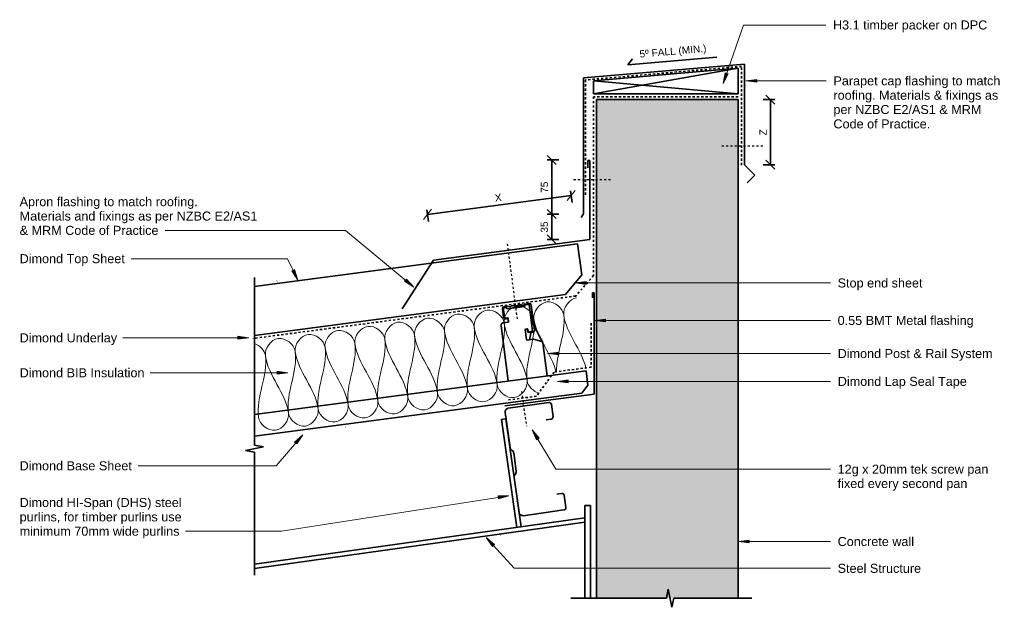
# Model space of a CAD drawing. Header units: millimetres. Extents: x -1148 to 860, y 2425 to 9080.
# Tile 2 of 2: x -1148 to 215, y 8267 to 9080. Entities that reach past the tile are written whole.
import ezdxf

# ---------------------------------------------------------------- set-up
doc = ezdxf.new("R2010")
doc.units = ezdxf.units.MM
doc.linetypes.add('Dash', pattern=[6, 3, -3])
for name, color, linetype, lineweight in [('A-DETL', 90, 'Continuous', 18), ('A-DETL-GENF', 92, 'Continuous', 18), ('A-DETL-MEDM', 33, 'Continuous', 35), ('Advanced Standard System_dwg', 8, 'Continuous', 18), ('G-ANNO-TEXT', 231, 'Continuous', 9)]:
    doc.layers.add(name, color=color, linetype=linetype, lineweight=lineweight)
doc.styles.add('Arial', font='arial.ttf', dxfattribs={"height": 10})
doc.styles.add('Arial_1', font='arial.ttf', dxfattribs={"height": 12.5})

# ---------------------------------------------------------------- blocks, each defined once
blk = doc.blocks.new('Advanced Standard System_dwg__ArchTick-320487-Parapet Detail')
at = {"lineweight": 18}
blk.add_line((-0.5, -0.5), (0.5, 0.5), dxfattribs=at)

msp = doc.modelspace()

# ---------------------------------------------------------------- hatches: boundary and pattern name
at = {"layer": 'A-DETL-GENF'}
for points in [[(-172.7, 8997), (-173.2, 8994.5), (-171.9, 8996.7)], [(-142.3, 8988.9), (-144.8, 8988.5), (-142.3, 8988.1)], [(-792, 8719), (-792.7, 8718.5), (-790.9, 8716.7)], [(-597.8, 8715.7), (-598.5, 8715.2), (-596.8, 8713.3)], [(-826.2, 8639.3), (-826.2, 8638.5), (-823.7, 8638.9)], [(-416.9, 8618.5), (-419.4, 8618.1), (-416.9, 8617.7)], [(-416.9, 8578.7), (-419.4, 8578.3), (-416.9, 8577.8)], [(-696.4, 8517.6), (-697.8, 8515.4), (-697, 8515.1)], [(-461.3, 8413), (-461.3, 8412.1), (-458.8, 8412.5)], [(-481.6, 8365.9), (-483.3, 8367.8), (-482.3, 8365.5)], [(-151.2, 8357.8), (-153.7, 8357.4), (-151.2, 8357)]]:
    msp.add_hatch(color=7, dxfattribs=at).paths.add_polyline_path(points)
h = msp.add_hatch(dxfattribs=at)
h.set_pattern_fill('FP_1', color=8, style=0, pattern_type=2)
h.set_pattern_definition([(50, (-2434.893, 7888.537), (36.4365, -3.1877), [3.81, -41.91]), (355, (-2434.893, 7888.537), (-7.04845, 38.2117), [3.048, -33.528]), (100.451, (-2431.857, 7888.27), (29.38857, 35.02294), [3.238, -35.618]), (46.184, (-2434.893, 7898.697), (54.21606, -8.4084), [5.715, -62.865]), (96.636, (-2430.375, 7897.996), (47.4805, 49.4854), [4.857, -53.427]), (351.184, (-2434.893, 7898.697), (47.481, 49.4846), [4.572, -50.292]), (21, (-2429.813, 7896.157), (30.32265, -20.4528), [3.81, -41.91]), (326, (-2429.813, 7896.157), (12.3607, 36.8379), [3.048, -33.528]), (71.451, (-2427.286, 7894.453), (42.6833, 16.3839), [3.238, -35.618]), (37.5, (-2434.893, 7888.537), (0.61807, 16.91082), [1.676, -31.445, 1.676, -32.36, -33.655]), (37.5, (-2434.893, 7888.537), (0.61807, 16.91082), [-67.157, 0, -33.655]), (37.5, (-2434.893, 7888.537), (0.61807, 16.91082), [0, -67.158, 1.676, -31.979]), (7.5, (-2434.893, 7888.537), (13.36414, 20.03578), [1.676, -17.729, 1.676, -30.683, -12.827]), (7.5, (-2434.893, 7888.537), (13.36414, 20.03578), [-51.764, 0, -12.827]), (7.5, (-2434.893, 7888.537), (13.36414, 20.03578), [0, -51.765, 1.676, -11.151]), (327.5, (-2446.221, 7888.537), (27.11816, -1.14606), [1.676, -11.024, 1.676, -37.948, -52.578]), (327.5, (-2446.221, 7888.537), (27.11816, -1.14606), [-52.324, 0, -52.578]), (327.5, (-2446.221, 7888.537), (27.11816, -1.14606), [0, -52.324, 1.676, -50.902]), (317.5, (-2451.3, 7888.537), (29.6258, 5.08507), [1.676, -14.834, 1.676, -24.638, -37.338]), (317.5, (-2451.3, 7888.537), (29.6258, 5.08507), [-42.824, 0, -37.338]), (317.5, (-2451.3, 7888.537), (29.6258, 5.08507), [0, -42.824, 1.676, -35.662])])
h.paths.add_polyline_path([(-153.7, 8279), (-153.7, 8969), (-349.7, 8969), (-349.7, 8279)])
at = {"layer": 'G-ANNO-TEXT'}
for points in [[(-174.5, 8991.4), (-167.6, 9004.9), (-171.4, 9006.2)], [(-142.8, 8995), (-127.8, 8993.1), (-127.8, 8997)], [(-762.9, 8719.4), (-767.7, 8733.8), (-771.2, 8732)], [(-602.3, 8709.7), (-612.6, 8720.8), (-615.1, 8717.8)], [(-379, 8715.3), (-364, 8713.4), (-364, 8717.3)], [(-352.2, 8663.4), (-337.2, 8661.4), (-337.2, 8665.4)], [(-830.9, 8639.5), (-845.9, 8641.5), (-845.9, 8637.5)], [(-416.9, 8617.6), (-401.9, 8615.7), (-401.9, 8619.6)], [(-776.7, 8591.1), (-791.7, 8593.1), (-791.7, 8589.1)], [(-403.7, 8579.1), (-388.7, 8577.1), (-388.7, 8581.1)], [(-756, 8505.3), (-767.3, 8495.2), (-764.3, 8492.6)], [(-438.4, 8512.3), (-432.5, 8498.4), (-429.1, 8500.4)], [(-470.8, 8421), (-485.9, 8420.6), (-485.3, 8416.7)], [(-502.1, 8363.2), (-493.5, 8350.7), (-490.6, 8353.4)], [(-153.1, 8357.6), (-138.1, 8355.6), (-138.1, 8359.6)]]:
    msp.add_hatch(color=7, dxfattribs=at).paths.add_polyline_path(points)

# ---------------------------------------------------------------- linework, layer by layer
at = {"layer": 'A-DETL', "linetype": 'Dash', "lineweight": 35}
for p, q in [((-148.9, 9015.1), (-364.8, 8996.3)), ((-148.9, 8878.4), (-148.9, 9015.1)), ((-364.8, 8996.3), (-364.8, 8836.5)), ((-153.6, 8973.1), (-353.7, 8973.1)), ((-353.7, 8973.1), (-353.7, 8725.5)), ((-353.7, 8725.5), (-378.3, 8697.3)), ((-378.3, 8697.3), (-822.8, 8638.8)), ((-356.8, 8659.7), (-356.8, 8598.8)), ((-356.8, 8598.8), (-408.3, 8592.1)), ((-408.3, 8592.1), (-432.8, 8558.6)), ((-432.8, 8558.6), (-471.4, 8553.5))]:
    msp.add_line(p, q, dxfattribs=at)
at = {"layer": 'A-DETL', "linetype": 'Dash', "lineweight": 25}
for p, q in [((-119.2, 8904.5), (-177.2, 8904.5)), ((-381.2, 8858.5), (-327.2, 8858.5)), ((-459, 8665.5), (-472.7, 8769.5)), ((-453.4, 8565.2), (-446.6, 8517.2))]:
    msp.add_line(p, q, dxfattribs=at)
at = {"layer": 'A-DETL'}
for points in [[(-395, 8671.2), (-396.3, 8680.9), (-386.9, 8693.3), (-377.1, 8694.7)], [(-477.5, 8660), (-478.9, 8669.7), (-461.2, 8694.3), (-437.6, 8675.3), (-436.3, 8665.6)], [(-436.3, 8665.6), (-437.6, 8675.3), (-419.9, 8699.9), (-396.3, 8680.9), (-395, 8671.2)], [(-601.4, 8643.1), (-602.7, 8652.8), (-585.1, 8677.4), (-561.4, 8658.4), (-560.1, 8648.7)], [(-560.1, 8648.7), (-561.4, 8658.4), (-543.8, 8683.1), (-520.2, 8664.1), (-518.8, 8654.3)], [(-518.8, 8654.3), (-520.2, 8664.1), (-502.5, 8688.7), (-478.9, 8669.7), (-477.5, 8660)], [(-395, 8671.2), (-391.4, 8644.8), (-406, 8618.1), (-404.9, 8591.7)], [(-364.2, 8597.4), (-370.2, 8623.1), (-391.4, 8644.8), (-395, 8671.2)], [(-684, 8631.8), (-685.3, 8641.5), (-667.6, 8666.2), (-644, 8647.2), (-642.7, 8637.4)], [(-642.7, 8637.4), (-644, 8647.2), (-626.3, 8671.8), (-602.7, 8652.8), (-601.4, 8643.1)], [(-518.8, 8654.3), (-515, 8626), (-532.1, 8597.3), (-528.2, 8568.9)], [(-486.9, 8574.6), (-490.8, 8602.9), (-515, 8626), (-518.8, 8654.3)], [(-477.5, 8660), (-473.7, 8631.6), (-490.8, 8602.9), (-486.9, 8574.6)], [(-445.6, 8580.2), (-449.5, 8608.6), (-473.7, 8631.6), (-477.5, 8660)], [(-436.3, 8665.6), (-432.4, 8637.2), (-449.5, 8608.6), (-445.6, 8580.2)], [(-405.4, 8591.6), (-411.4, 8617.4), (-432.7, 8639.2), (-436.3, 8665.6)], [(-807.8, 8614.9), (-809.1, 8624.7), (-791.5, 8649.3), (-767.9, 8630.3), (-766.5, 8620.6)], [(-766.5, 8620.6), (-767.9, 8630.3), (-750.2, 8654.9), (-726.6, 8635.9), (-725.3, 8626.2)], [(-725.3, 8626.2), (-726.6, 8635.9), (-708.9, 8660.5), (-685.3, 8641.5), (-684, 8631.8)], [(-601.4, 8643.1), (-597.5, 8614.7), (-614.7, 8586.1), (-610.8, 8557.7)], [(-569.5, 8563.3), (-573.4, 8591.7), (-597.5, 8614.7), (-601.4, 8643.1)], [(-560.1, 8648.7), (-556.2, 8620.3), (-573.4, 8591.7), (-569.5, 8563.3)], [(-528.2, 8568.9), (-532.1, 8597.3), (-556.2, 8620.3), (-560.1, 8648.7)], [(-822.8, 8631.6), (-815.5, 8628.8), (-808.8, 8621.9), (-807.8, 8614.9)], [(-725.3, 8626.2), (-721.4, 8597.8), (-738.5, 8569.2), (-734.6, 8540.8)], [(-693.4, 8546.4), (-697.2, 8574.8), (-721.4, 8597.8), (-725.3, 8626.2)], [(-684, 8631.8), (-680.1, 8603.4), (-697.2, 8574.8), (-693.4, 8546.4)], [(-652.1, 8552.1), (-655.9, 8580.4), (-680.1, 8603.4), (-684, 8631.8)], [(-642.7, 8637.4), (-638.8, 8609.1), (-655.9, 8580.4), (-652.1, 8552.1)], [(-610.8, 8557.7), (-614.7, 8586.1), (-638.8, 8609.1), (-642.7, 8637.4)], [(-807.8, 8614.9), (-804, 8586.6), (-821.1, 8557.9), (-817.2, 8529.5)], [(-775.9, 8535.2), (-779.8, 8563.5), (-804, 8586.6), (-807.8, 8614.9)], [(-766.5, 8620.6), (-762.7, 8592.2), (-779.8, 8563.5), (-775.9, 8535.2)], [(-734.6, 8540.8), (-738.5, 8569.2), (-762.7, 8592.2), (-766.5, 8620.6)], [(-528.2, 8568.9), (-526.9, 8559.2), (-503.3, 8540.2), (-485.6, 8564.8), (-486.9, 8574.6)], [(-486.9, 8574.6), (-485.6, 8564.8), (-462, 8545.8), (-444.3, 8570.5), (-445.6, 8580.2)], [(-445.6, 8580.2), (-444.6, 8572.5), (-437, 8565), (-428.8, 8562.8)], [(-652.1, 8552.1), (-650.7, 8542.3), (-627.1, 8523.3), (-609.5, 8548), (-610.8, 8557.7)], [(-610.8, 8557.7), (-609.5, 8548), (-585.8, 8528.9), (-568.2, 8553.6), (-569.5, 8563.3)], [(-569.5, 8563.3), (-568.2, 8553.6), (-544.6, 8534.6), (-526.9, 8559.2), (-528.2, 8568.9)], [(-734.6, 8540.8), (-733.3, 8531.1), (-709.7, 8512.1), (-692, 8536.7), (-693.4, 8546.4)], [(-693.4, 8546.4), (-692, 8536.7), (-668.4, 8517.7), (-650.7, 8542.3), (-652.1, 8552.1)], [(-817.2, 8529.5), (-815.9, 8519.8), (-792.3, 8500.8), (-774.6, 8525.4), (-775.9, 8535.2)], [(-775.9, 8535.2), (-774.6, 8525.4), (-751, 8506.4), (-733.3, 8531.1), (-734.6, 8540.8)]]:
    msp.add_open_spline(points, degree=3, dxfattribs=at)
at = {"layer": 'A-DETL-MEDM'}
for p, q in [((-306.2, 9017.2), (-183.2, 9028)), ((-306.2, 9017.2), (-183.2, 9028)), ((-299.9, 9025.5), (-306.2, 9017.2)), ((-299.9, 9025.5), (-306.2, 9017.2)), ((-144.8, 9018.2), (-367.8, 8999)), ((-353.7, 8995), (-153.7, 9012.5)), ((-153.7, 9012.5), (-353.7, 8977)), ((-153.7, 9012.5), (-153.7, 8977)), ((-144.8, 8878.9), (-144.8, 9018.2)), ((-367.8, 8999), (-367.8, 8810.9)), ((-353.7, 8977), (-353.7, 8995)), ((-353.7, 8995), (-153.7, 8977)), ((-153.7, 8977), (-353.7, 8977)), ((-349.7, 8279), (-349.7, 8969)), ((-349.7, 8969), (-153.7, 8969)), ((-153.7, 8969), (-349.7, 8969)), ((-153.7, 8279), (-153.7, 8969)), ((-118.9, 8969), (-102.7, 8969)), ((-108.9, 8969), (-108.9, 8879)), ((-401.5, 8885.6), (-417.7, 8885.6)), ((-411.5, 8810.6), (-411.5, 8885.6)), ((-361.8, 8874.7), (-361.8, 8884.7)), ((-361.8, 8884.7), (-358.8, 8884.7)), ((-358.8, 8884.7), (-358.8, 8775.6)), ((-130.6, 8864.7), (-144.8, 8878.9)), ((-118.9, 8879), (-102.7, 8879)), ((-141.2, 8854.1), (-130.6, 8864.7)), ((-384.6, 8836.4), (-583.5, 8810.3)), ((-383.3, 8826.5), (-385.4, 8842.6)), ((-582.2, 8800.3), (-584.3, 8816.5)), ((-417.7, 8810.6), (-401.5, 8810.6)), ((-401.5, 8810.6), (-417.7, 8810.6)), ((-411.5, 8775.6), (-411.5, 8810.6)), ((-367.8, 8810.9), (-370.7, 8805.7)), ((-358.8, 8775.6), (-575.3, 8747.1)), ((-401.5, 8775.6), (-417.7, 8775.6)), ((-375.7, 8769.3), (-822.8, 8710.4)), ((-370.1, 8726.7), (-375.7, 8769.3)), ((-575.3, 8747.1), (-618.3, 8679.6)), ((-822.8, 8491), (-822.8, 8723)), ((-392.4, 8699.5), (-370.1, 8726.7)), ((-822.8, 8642.8), (-392.4, 8699.5)), ((-355.2, 8694.9), (-355.2, 8701.9)), ((-355.2, 8701.9), (-352.8, 8701.9)), ((-352.8, 8701.9), (-352.8, 8561.5)), ((-479.7, 8679.6), (-478.1, 8667.7)), ((-472.3, 8683.1), (-477.6, 8682.4)), ((-473.8, 8681.6), (-477.4, 8681.1)), ((-473.5, 8679.6), (-473.8, 8681.6)), ((-448.7, 8682.9), (-473.5, 8679.6)), ((-469.5, 8682.3), (-471.2, 8682.9)), ((-467, 8683.5), (-468.4, 8682.5)), ((-463.4, 8684.2), (-466, 8683.9)), ((-460.6, 8683.5), (-462.2, 8684.1)), ((-458.1, 8684.7), (-459.5, 8683.7)), ((-454.4, 8685.4), (-457.1, 8685.1)), ((-451.7, 8684.7), (-453.3, 8685.3)), ((-449.2, 8685.8), (-450.6, 8684.8)), ((-443, 8685.7), (-448.9, 8684.9)), ((-448.9, 8684.9), (-448.7, 8682.9)), ((-442.8, 8686.9), (-448.1, 8686.2)), ((-438.1, 8648.5), (-443, 8685.7)), ((-435.4, 8650), (-440, 8684.8)), ((-478.1, 8678.2), (-476.6, 8666.6)), ((-476.6, 8666.6), (-472.9, 8667.1)), ((-475.1, 8665.6), (-471.8, 8666.4)), ((-472.4, 8667), (-471.9, 8665)), ((-471.9, 8665), (-472, 8666.4)), ((-471.8, 8666.2), (-471.3, 8662.3)), ((-481.7, 8656.1), (-471.7, 8579.7)), ((-472.1, 8661.2), (-478.6, 8660.3)), ((-471.4, 8661.7), (-471.9, 8665)), ((-471.9, 8665), (-471.6, 8661.4)), ((-446.5, 8637.2), (-448.3, 8650.4)), ((-447.4, 8651.5), (-445.6, 8651.7)), ((-445.6, 8651.2), (-445.3, 8649)), ((-444.4, 8650.9), (-444.2, 8648.9)), ((-442.9, 8647.9), (-438.1, 8648.5)), ((-442.7, 8646.9), (-437.7, 8647.3)), ((-439.9, 8648.2), (-442.4, 8636.8)), ((-436.9, 8637.5), (-445.4, 8636.4)), ((-425.2, 8634.3), (-436.9, 8637.5)), ((-417.7, 8586.8), (-423.7, 8632.6)), ((-364.1, 8593.8), (-822.8, 8533.4)), ((-364.1, 8593.8), (-361.5, 8574)), ((-361.5, 8574), (-364.1, 8593.8)), ((-370.1, 8562.8), (-361.5, 8574)), ((-822.8, 8503.2), (-370.1, 8562.8)), ((-352.8, 8561.5), (-476.5, 8545.2)), ((-471.9, 8541.9), (-415.4, 8549.8)), ((-412.1, 8547.3), (-409.7, 8530.4)), ((-469.3, 8487.8), (-476.1, 8536.2)), ((-474.9, 8527.3), (-480.9, 8526.5)), ((-480.9, 8526.5), (-459.9, 8377.1)), ((-453.9, 8377.9), (-474.9, 8527.3)), ((-412.2, 8527), (-419.2, 8526.1)), ((-810.3, 8488.5), (-822.8, 8491)), ((-835.3, 8483.5), (-810.3, 8488.5)), ((-822.8, 8481), (-835.3, 8483.5)), ((-822.8, 8311), (-822.8, 8481)), ((-466.2, 8483.6), (-467.4, 8484.5)), ((-460.6, 8454.7), (-464.2, 8480.3)), ((-462.5, 8449.7), (-461.6, 8451)), ((-456.7, 8397.6), (-463.5, 8446)), ((-404.7, 8423.1), (-397.8, 8424)), ((-394.4, 8421.5), (-392, 8404.7)), ((-357.8, 8407.2), (-365.8, 8407.2)), ((-365.8, 8407.2), (-365.8, 8279)), ((-357.8, 8279), (-357.8, 8407.2)), ((-394.6, 8401.3), (-451, 8393.3)), ((-365.8, 8390.3), (-822.8, 8326.1)), ((-822.8, 8320.1), (-365.8, 8384.3)), ((-250.3, 8291.5), (-252.8, 8279)), ((-245.3, 8266.5), (-250.3, 8291.5)), ((-252.8, 8279), (-385, 8279)), ((-242.8, 8279), (-245.3, 8266.5)), ((-134.8, 8279), (-242.8, 8279))]:
    msp.add_line(p, q, dxfattribs=at)
for centre, radius, start, end in [((-477.2, 8679.9), 2.45, 97.5, 187.5), ((-474.2, 8678.8), 4.02, 143.9196, 187.5), ((-472, 8680.6), 2.45, 71.1686, 97.5), ((-469.1, 8683.5), 1.25, 251.1686, 303.8314), ((-465.7, 8681.5), 2.45, 97.5, 123.8314), ((-463, 8681.8), 2.45, 71.1686, 97.5), ((-460.2, 8684.7), 1.25, 251.1686, 303.8314), ((-456.7, 8682.6), 2.45, 97.5, 123.8314), ((-454.1, 8683), 2.45, 71.1686, 97.5), ((-451.3, 8685.9), 1.25, 251.1686, 303.8314), ((-447.8, 8683.8), 2.45, 97.5, 123.8314), ((-442.4, 8684.5), 2.45, 7.5, 97.5), ((-475.7, 8668), 2.45, 187.5, 283.5), ((-472.8, 8666.1), 1, 7.5, 97.5), ((-472.2, 8662.1), 1, 277.5, 7.5), ((-447.3, 8650.5), 1, 97.5, 187.5), ((-445.4, 8650.8), 1, 7.5, 97.5), ((-442.8, 8649.3), 2.45, 187.5, 274.64), ((-443, 8649.1), 1.2, 187.5, 272.7229), ((-437.9, 8649.7), 2.45, 274.64, 7.5), ((-445.5, 8637.4), 1, 187.5, 277.5), ((-425.7, 8632.3), 2.01, 7.5, 74.0788), ((-415, 8546.8), 3, 8, 98), ((-471.2, 8536.9), 5, 98, 188), ((-412.7, 8530), 3, 278, 8), ((-464.4, 8488.5), 5, 188, 233), ((-469.2, 8479.6), 5, 8, 53), ((-458.5, 8446.7), 5, 143, 188), ((-465.6, 8454), 5, 323, 8), ((-397.3, 8421.1), 3, 8, 98), ((-451.7, 8398.3), 5, 188, 278), ((-395, 8404.2), 3, 278, 8)]:
    msp.add_arc(centre, radius, start, end, dxfattribs=at)
for points in [[(-464.3, 8680.9), (-462.2, 8682.4), (-457.7, 8684.5), (-452.7, 8683.7), (-450.4, 8682.7)], [(-441.5, 8675.8), (-440.1, 8673.8), (-439.2, 8671.6), (-438.9, 8669.4)], [(-424.3, 8633.7), (-430.4, 8645.3), (-437.2, 8656.7), (-438.9, 8669.4)], [(-438.9, 8669.4), (-438.3, 8664.7), (-438.4, 8660), (-438.9, 8655.3)]]:
    msp.add_open_spline(points, degree=3, dxfattribs=at)
msp.add_open_spline([(-478.6, 8660.3), (-479.1, 8660.2), (-479.9, 8659.9), (-480.8, 8659.2), (-481.4, 8658.4), (-481.8, 8657.4), (-481.8, 8656.5), (-481.7, 8656.1)], degree=3, knots=[0, 0, 0, 0, 0.285714, 0.428571, 0.571429, 0.785714, 1, 1, 1, 1], dxfattribs=at)
at = {"layer": 'G-ANNO-TEXT', "color": 250}
for p, q in [((-174.5, 8991.4), (-146.1, 9072.3)), ((-146.1, 9072.3), (-32.3, 9072.3)), ((-171.4, 9006.2), (-174.5, 8991.4)), ((-174.5, 8991.4), (-167.6, 9004.9)), ((-167.6, 9004.9), (-171.4, 9006.2)), ((-127.8, 8997), (-142.8, 8995)), ((-142.8, 8995), (-127.8, 8993.1)), ((-142.8, 8995), (-31.7, 8995)), ((-127.8, 8993.1), (-127.8, 8997)), ((-807.9, 8788.1), (-946.4, 8788.1)), ((-697, 8788.1), (-807.9, 8788.1)), ((-602.3, 8709.7), (-697, 8788.1)), ((-993, 8748.9), (-993.4, 8748.9)), ((-777.3, 8748.9), (-993, 8748.9)), ((-762.9, 8719.4), (-777.3, 8748.9)), ((-767.7, 8733.8), (-771.2, 8732)), ((-771.2, 8732), (-762.9, 8719.4)), ((-762.9, 8719.4), (-767.7, 8733.8)), ((-612.6, 8720.8), (-615.1, 8717.8)), ((-602.3, 8709.7), (-612.6, 8720.8)), ((-615.1, 8717.8), (-602.3, 8709.7)), ((-364, 8717.3), (-379, 8715.3)), ((-379, 8715.3), (-364, 8713.4)), ((-379, 8715.3), (-25.9, 8715.3)), ((-364, 8713.4), (-364, 8717.3)), ((-337.2, 8665.4), (-352.2, 8663.4)), ((-352.2, 8663.4), (-337.2, 8661.4)), ((-352.2, 8663.4), (-25.9, 8663.4)), ((-337.2, 8661.4), (-337.2, 8665.4)), ((-1004.6, 8639.5), (-1004.9, 8639.5)), ((-830.9, 8639.5), (-1004.6, 8639.5)), ((-830.9, 8639.5), (-845.9, 8641.5)), ((-845.9, 8641.5), (-845.9, 8637.5)), ((-845.9, 8637.5), (-830.9, 8639.5)), ((-401.9, 8619.6), (-416.9, 8617.6)), ((-416.9, 8617.6), (-401.9, 8615.7)), ((-416.9, 8617.6), (-25.9, 8617.6)), ((-401.9, 8615.7), (-401.9, 8619.6)), ((-966.9, 8591.1), (-967.2, 8591.1)), ((-776.7, 8591.1), (-966.9, 8591.1)), ((-776.7, 8591.1), (-791.7, 8593.1)), ((-791.7, 8593.1), (-791.7, 8589.1)), ((-791.7, 8589.1), (-776.7, 8591.1)), ((-388.7, 8581.1), (-403.7, 8579.1)), ((-403.7, 8579.1), (-388.7, 8577.1)), ((-403.7, 8579.1), (-25.7, 8579.1)), ((-388.7, 8577.1), (-388.7, 8581.1)), ((-756, 8505.3), (-792.9, 8462.3)), ((-756, 8505.3), (-767.3, 8495.2)), ((-764.3, 8492.6), (-756, 8505.3)), ((-438.4, 8512.3), (-432.5, 8498.4)), ((-429.1, 8500.4), (-438.4, 8512.3)), ((-438.4, 8512.3), (-406.1, 8457.7)), ((-767.3, 8495.2), (-764.3, 8492.6)), ((-432.5, 8498.4), (-429.1, 8500.4)), ((-983.4, 8462.3), (-983.8, 8462.3)), ((-792.9, 8462.3), (-983.4, 8462.3)), ((-406.1, 8457.7), (-25.9, 8457.7)), ((-470.8, 8421), (-785.3, 8371.9)), ((-470.8, 8421), (-485.9, 8420.6)), ((-485.3, 8416.7), (-470.8, 8421)), ((-485.9, 8420.6), (-485.3, 8416.7)), ((-912.3, 8371.9), (-918.3, 8371.9)), ((-785.3, 8371.9), (-912.3, 8371.9)), ((-502.1, 8363.2), (-493.5, 8350.7)), ((-490.6, 8353.4), (-502.1, 8363.2)), ((-502.1, 8363.2), (-463.6, 8320.5)), ((-493.5, 8350.7), (-490.6, 8353.4)), ((-138.1, 8359.6), (-153.1, 8357.6)), ((-153.1, 8357.6), (-138.1, 8355.6)), ((-153.1, 8357.6), (-25.9, 8357.6)), ((-138.1, 8355.6), (-138.1, 8359.6)), ((-463.6, 8320.5), (-25.9, 8320.5))]:
    msp.add_line(p, q, dxfattribs=at)

# ---------------------------------------------------------------- block references
at = {"layer": 'Advanced Standard System_dwg', "color": 7, "xscale": 12.5, "yscale": 12.5, "zscale": 12.5}
for p, rotation in [((-108.9, 8969), 90), ((-411.5, 8885.6), 90), ((-108.9, 8879), 270), ((-384.6, 8836.4), 7.50000000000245), ((-583.5, 8810.3), 187.5000000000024), ((-411.5, 8810.6), 270), ((-411.5, 8810.6), 90), ((-411.5, 8775.6), 270)]:
    msp.add_blockref('Advanced Standard System_dwg__ArchTick-320487-Parapet Detail', p, dxfattribs=dict(at, rotation=rotation))

# ---------------------------------------------------------------- texts
at = {"layer": 'G-ANNO-TEXT', "color": 7, "char_height": 12.5, "attachment_point": 1, "style": 'Arial_1'}
for s, insert, width in [('H3.1 timber packer on DPC', (-22.3, 9078.6), 258.544), ('Parapet cap flashing to match', (-21.7, 9001.3), 278.987), ('roofing. Materials & fixings as', (-21.7, 8981.4), 274.979), ('per NZBC E2/AS1 & MRM', (-21.7, 8961.6), 246.92), ('Code of Practice.', (-21.7, 8941.7), 162.342), ('Apron flashing to match roofing.', (-1147.9, 8834.1), 297.025), ('Materials and fixings as per NZBC E2/AS1', (-1147.9, 8814.2), 396.434), ('& MRM Code of Practice', (-1147.9, 8794.4), 232.089), ('Dimond Top Sheet', (-1147.9, 8755.2), 175.169), ('Stop end sheet', (-15.9, 8721.6), 141.097), ('0.55 BMT Metal flashing', (-15.9, 8669.7), 226.076), ('Dimond Underlay', (-1147.9, 8645.7), 161.139), ('Dimond Post & Rail System', (-15.9, 8623.9), 258.945), ('Dimond BIB Insulation', (-1147.9, 8597.3), 206.835), ('Dimond Lap Seal Tape', (-15.7, 8585.4), 214.852), ('Dimond Base Sheet', (-1147.9, 8468.6), 186.793), ('12g x 20mm tek screw pan', (-15.9, 8463.9), 253.333), ('fixed every second pan', (-15.9, 8444.1), 215.654), ('Dimond HI-Span (DHS) steel', (-1147.9, 8417.8), 270.57), ('purlins, for timber purlins use', (-1147.9, 8397.9), 269.367), ('minimum 70mm wide purlins', (-1147.9, 8378.1), 266.16), ('Concrete wall', (-15.9, 8363.8), 126.667), ('Steel Structure', (-15.9, 8326.7), 139.093)]:
    msp.add_mtext(s, dxfattribs=dict(at, insert=insert, width=width))
at = {"layer": 'G-ANNO-TEXT', "color": 7, "char_height": 10, "attachment_point": 1, "style": 'Arial'}
for s, insert, width, rotation in [('5º FALL (MIN.)', (-290.5, 9037.1), 114.24, 5), ('5º FALL (MIN.)', (-290.5, 9037.1), 114.24, 5), ('Z', (-124.1, 8919.5), 10.422, 90), ('75', (-426.7, 8840), 19.241, 90), ('X', (-490.9, 8837.8), 11.624, 7.5), ('35', (-426.8, 8785), 19.241, 90)]:
    msp.add_mtext(s, dxfattribs=dict(at, insert=insert, width=width, rotation=rotation))

doc.saveas('drawing.dxf')
